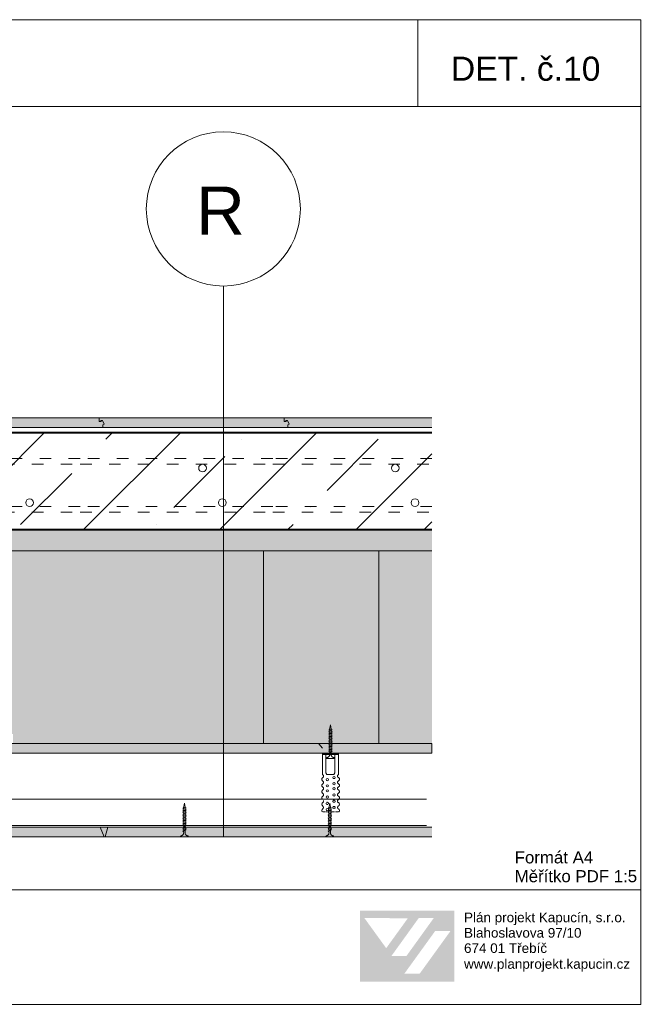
# Model space of a CAD drawing. Header units: millimetres. Extents: x -64926 to -56983, y 29477 to 31827.
# Tile 12 of 12: x -57630 to -56983, y 29908 to 30930. Entities that reach past the tile are written whole.
import ezdxf

# ---------------------------------------------------------------- set-up
doc = ezdxf.new("R2010")
doc.units = ezdxf.units.MM
doc.header["$MEASUREMENT"] = 0
for name, pattern in [('DASHED', [19.05, 12.7, -6.35]), ('ČÁRKOVANÁ1', [30, 12, -18]), ('ČÁRKOVANÁX2', [1.5, 1, -0.5])]:
    doc.linetypes.add(name, pattern=pattern)
doc.styles.add('GENEROVANÝ_STYL_1', font='txt')
doc.linetypes.add('LEPENÍ', pattern='A,0,[2,Detail č.10 Stropní KCE NAD 2.NP1.Shx,S=0.060476,R=0,X=0,Y=0],-7.62,0', length=7.62)
pattern_1 = [(37.5, (0, 0), (-0.1574834, 4.81705942), [0, -3.8, 0, -4.25, 0, -4.0625]), (7.5, (0, 0), (4.42444176, 7.05536516), [0, -2.05, 0, -3.425, 0, -1.3125]), (327.5, (-3.075, 0), (7.78535465, 0.01414763), [0, -1.25, 0, -4.5, 0, -5.875]), (317.5, (-3.075, 0), (7.5153165, 2.1941889), [0, -0.625, 0, -2.95, 0, -3.375])]

msp = doc.modelspace()

# ---------------------------------------------------------------- hatches: boundary and pattern name
at = {"linetype": 'Continuous', "lineweight": 20, "true_color": 0xff6600}
for points in [[(-57717, 30516.5), (-57717, 30506.5), (-57543.7, 30506.5), (-57543.7, 30509), (-57542.4, 30509.9), (-57544.1, 30513.5), (-57545.6, 30513.5), (-57545.6, 30512.7), (-57545.9, 30512.5), (-57547.6, 30512.5), (-57547.6, 30516.5)], [(-57547.6, 30512.5), (-57545.9, 30512.5), (-57545.8, 30513.6), (-57544.2, 30513.6), (-57542.4, 30509.9), (-57543.7, 30509), (-57543.7, 30506.5), (-57351.7, 30506.5), (-57351.7, 30509), (-57350.4, 30509.9), (-57352.1, 30513.5), (-57353.6, 30513.5), (-57353.6, 30512.7), (-57355.6, 30512.5), (-57355.6, 30516.5), (-57547.6, 30516.5)], [(-57321.8, 30516.5), (-57355.6, 30516.5), (-57355.6, 30512.5), (-57353.9, 30512.5), (-57353.8, 30512.6), (-57353.8, 30513.6), (-57352.2, 30513.6), (-57350.4, 30509.9), (-57351.7, 30509), (-57351.7, 30506.5), (-57321.8, 30506.5)], [(-57202.1, 30516.5), (-57321.8, 30516.5), (-57321.8, 30506.5), (-57202.1, 30506.5)], [(-57202.1, 30378.3), (-57202.1, 30400.3), (-58201.9, 30400.3), (-58201.9, 30378.3)]]:
    msp.add_hatch(color=30, dxfattribs=at).paths.add_polyline_path(points)
h = msp.add_hatch(dxfattribs=at)
h.set_pattern_fill('beton_prostý_3_0001', color=30, style=0, pattern_type=2)
h.set_pattern_definition([(45, (0, 0), (-70.71068, 70.71068), []), (45, (-35.36, 35.36), (-70.71068, 70.71068), [75, -25, 0, -25])])
h.paths.add_polyline_path([(-57202.1, 30400.3), (-57202.1, 30500.5), (-58201.9, 30500.5), (-58201.9, 30400.3)])
h = msp.add_hatch(dxfattribs=at)
h.set_pattern_fill('AR_SAND_0001', color=30, style=0, pattern_type=2)
h.set_pattern_definition(pattern_1)
h.paths.add_polyline_path([(-57694.2, 30378.3), (-57694.2, 30203.1), (-57692.2, 30195.6), (-57686.6, 30190.1), (-57679.1, 30188.1), (-57637.1, 30188.1), (-57637.1, 30178.3), (-57418.7, 30178.3), (-57418.7, 30378.3)])
h = msp.add_hatch(dxfattribs=at)
h.set_pattern_fill('AR_SAND_0001', color=30, style=0, pattern_type=2)
h.set_pattern_definition(pattern_1)
h.paths.add_polyline_path([(-57377.1, 30178.3), (-57377.1, 30378.3), (-57418.7, 30378.3), (-57418.7, 30178.3)])
at = {"linetype": 'Continuous', "lineweight": 13, "true_color": 0x6a6a6a}
msp.add_hatch(color=251, dxfattribs=at).paths.add_polyline_path([(-57377.1, 30178.3), (-57257.1, 30178.3), (-57257.1, 30378.3), (-57377.1, 30378.3)])
at = {"linetype": 'Continuous', "lineweight": 20, "true_color": 0xff6600}
h = msp.add_hatch(dxfattribs=at)
h.set_pattern_fill('AR_SAND_0001', color=30, style=0, pattern_type=2)
h.set_pattern_definition(pattern_1)
h.paths.add_polyline_path([(-57202.1, 30178.3), (-57257.1, 30178.3), (-57257.1, 30378.3), (-57202.1, 30378.3)])
at = {"linetype": 'Continuous', "lineweight": 13}
msp.add_hatch(color=254, dxfattribs=at).paths.add_polyline_path([(-57202.1, 30168.3), (-57202.1, 30178.3), (-58202, 30178.3), (-58202, 30168.3)])
at = {"linetype": 'Continuous', "lineweight": 20, "true_color": 0xff6600}
h = msp.add_hatch(dxfattribs=at)
h.set_pattern_fill('AR_CONC_0001', color=30, style=0, pattern_type=2)
h.set_pattern_definition([(12.083506, (-266283.304, -22767.787), (-13.1822442, 12.2567711), [1.875, -20.625]), (317.083506, (-266283.304, -22767.787), (8.8192355, 16.9668551), [1.5, -16.5]), (62.534906, (-266282.205, -22768.809), (22.0014832, 4.7100669), [1.5935047, -17.5285528]), (8.267706, (-266280.23, -22763.843), (-18.506017, 19.6602984), [2.8125, -30.9375]), (58.719106, (-266278.69, -22765.48), (33.39924, 4.8531712), [2.3902572, -26.292825]), (313.267706, (-266280.23, -22763.843), (33.399236, 4.8531973), [2.25, -24.75]), (343.083506, (-266279.027, -22766.365), (-5.5872501, 17.1108923), [1.875, -20.625]), (288.083506, (-266279.027, -22766.365), (15.9391717, 10.5638957), [1.5, -16.5]), (33.534906, (-266278.561, -22767.791), (-21.5264165, 6.5470134), [1.5935047, -17.5285528]), (359.5835056, (-266283.3035, -22767.787), (5.35400944, 6.37874952), [0, -16.3, 0, -16.75, 0, -16.5625]), (329.5835056, (-266283.3035, -22767.787), (11.24770795, 3.7373692), [0, -9.55, 0, -15.925, 0, -6.3125]), (289.5835056, (-266287.702, -22764.361), (-10.18190306, 8.64585435), [0, -6.25, 0, -19.5, 0, -25.875]), (279.5835056, (-266289.674, -22762.825), (-13.039888, 6.98503884), [0, -8.125, 0, -12.95, 0, -18.375])])
h.paths.add_polyline_path([(-57202.1, 30081.4), (-57202.1, 30091.4), (-58202, 30091.4), (-58202, 30081.4)])
at = {"linetype": 'Continuous', "lineweight": 13}
h = msp.add_hatch(color=1, dxfattribs=at)
h.paths.add_polyline_path([(-57276.7, 29931.1), (-57178.9, 29931.1), (-57178.9, 30004.9), (-57276.7, 30004.9)])
h.paths.add_polyline_path([(-57272.2, 29997.1), (-57227.1, 29997), (-57249.6, 29965.9)], flags=0)
h.paths.add_polyline_path([(-57244.1, 29957.9), (-57215.8, 29997.2), (-57200.2, 29997.2), (-57228.5, 29957.9)], flags=0)
h.paths.add_polyline_path([(-57214.8, 29939.5), (-57230.7, 29939.5), (-57198.7, 29983.8), (-57182.8, 29983.8)], flags=0)

# ---------------------------------------------------------------- linework, layer by layer
at = {"color": 154, "linetype": 'Continuous', "lineweight": 13}
for p, q in [((-57216.9, 30839.5), (-57216.9, 30929.6)), ((-58452.4, 30839.5), (-56985.2, 30839.5)), ((-57418.7, 30653.2), (-57418.7, 30081.8)), ((-57583.3, 30501.5), (-57583.3, 30501.5)), ((-57533.3, 30501.5), (-57533.3, 30501.5)), ((-57319.5, 30177.9), (-57315.9, 30173.5)), ((-57299.1, 30167.9), (-57315.7, 30167.9)), ((-57315.7, 30166.9), (-57299.1, 30166.9)), ((-57312.4, 30166.9), (-57312.4, 30148)), ((-57302.8, 30166.9), (-57302.8, 30148)), ((-57299.1, 30156.1), (-57299.1, 30167.7)), ((-57315.7, 30157.1), (-57315.7, 30156.1)), ((-57315.5, 30143), (-57316.6, 30141.9)), ((-57316.6, 30141.9), (-57316.6, 30140.6)), ((-57316.6, 30140.6), (-57315.7, 30139.7)), ((-57315.7, 30146.2), (-57314.6, 30145.1)), ((-57315.7, 30139.7), (-57314.6, 30138.6)), ((-57314.6, 30143.8), (-57315.5, 30143)), ((-57314.6, 30145.1), (-57314.6, 30143.8)), ((-57314.6, 30138.6), (-57314.6, 30137.4)), ((-57312.4, 30148), (-57311.3, 30146.1)), ((-57304, 30146.1), (-57311.3, 30146.1)), ((-57311.3, 30146.1), (-57304, 30146.1)), ((-57302.8, 30148), (-57304, 30146.1)), ((-57299.1, 30146.2), (-57300.2, 30145.1)), ((-57300.2, 30145.1), (-57300.2, 30143.8)), ((-57300.2, 30145.1), (-57300.2, 30143.8)), ((-57300.2, 30143.8), (-57299.3, 30143)), ((-57300.2, 30143.8), (-57299.3, 30143)), ((-57299.1, 30139.7), (-57300.2, 30138.6)), ((-57300.2, 30138.6), (-57300.2, 30137.4)), ((-57299.3, 30143), (-57298.2, 30141.9)), ((-57298.2, 30140.6), (-57299.1, 30139.7)), ((-57298.2, 30141.9), (-57298.2, 30140.6)), ((-57315.5, 30136.5), (-57316.6, 30135.4)), ((-57316.6, 30135.4), (-57316.6, 30134.2)), ((-57316.6, 30134.2), (-57315.7, 30133.3)), ((-57315.5, 30130.1), (-57316.6, 30129)), ((-57316.6, 30129), (-57316.6, 30127.7)), ((-57315.7, 30133.3), (-57314.6, 30132.2)), ((-57314.6, 30137.4), (-57315.5, 30136.5)), ((-57314.6, 30130.9), (-57315.5, 30130.1)), ((-57314.6, 30132.2), (-57314.6, 30130.9)), ((-57300.2, 30137.4), (-57299.3, 30136.5)), ((-57299.1, 30133.3), (-57300.2, 30132.2)), ((-57300.2, 30132.2), (-57300.2, 30130.9)), ((-57300.2, 30130.9), (-57299.3, 30130.1)), ((-57299.3, 30136.5), (-57298.2, 30135.4)), ((-57299.3, 30130.1), (-57298.2, 30129)), ((-57298.2, 30134.2), (-57299.1, 30133.3)), ((-57298.2, 30135.4), (-57298.2, 30134.2)), ((-57298.2, 30129), (-57298.2, 30127.7)), ((-57316.6, 30127.7), (-57315.7, 30126.9)), ((-57315.5, 30123.6), (-57316.6, 30122.5)), ((-57316.6, 30122.5), (-57316.6, 30121.3)), ((-57316.6, 30121.3), (-57315.7, 30120.4)), ((-57315.7, 30126.9), (-57314.6, 30125.7)), ((-57314.6, 30124.5), (-57315.5, 30123.6)), ((-57314.6, 30125.7), (-57314.6, 30124.5)), ((-57298.2, 30121.3), (-57300.3, 30119.2)), ((-57299.1, 30126.9), (-57300.2, 30125.7)), ((-57300.2, 30125.7), (-57300.2, 30124.5)), ((-57300.2, 30124.5), (-57299.3, 30123.6)), ((-57299.3, 30123.6), (-57298.2, 30122.5)), ((-57298.2, 30127.7), (-57299.1, 30126.9)), ((-57298.2, 30122.5), (-57298.2, 30121.3)), ((-57546.5, 30091.4), (-57538.6, 30091.4)), ((-57538.6, 30081.4), (-57546.5, 30081.4)), ((-58452.4, 30026.5), (-56985.2, 30026.5))]:
    msp.add_line(p, q, dxfattribs=at)
at = {"color": 48, "linetype": 'Continuous', "lineweight": 20, "true_color": 0x5a400a}
for p, q in [((-58202, 30506.5), (-57202.1, 30506.5)), ((-58202, 30501.5), (-57202.1, 30501.5)), ((-58202, 30501.5), (-57202.1, 30501.5)), ((-58202, 30501.5), (-57202.1, 30501.5)), ((-58201.9, 30501.5), (-57202.1, 30501.5)), ((-58201.9, 30501.5), (-57202.1, 30501.5)), ((-58201.9, 30500.5), (-57202.1, 30500.5)), ((-58201.9, 30400.7), (-57202.1, 30400.7)), ((-58201.9, 30400.3), (-57202.1, 30400.3)), ((-58201.9, 30400.3), (-57202.1, 30400.3)), ((-58201.9, 30400.3), (-57202.1, 30400.3)), ((-58201.9, 30400.3), (-57202.1, 30400.3)), ((-58201.9, 30399.7), (-57202.1, 30399.7)), ((-58201.9, 30378.3), (-57202.1, 30378.3)), ((-57202.1, 30091.4), (-58202, 30091.4)), ((-57202.1, 30081.4), (-58202, 30081.4))]:
    msp.add_line(p, q, dxfattribs=at)
at = {"color": 154, "linetype": 'LEPENÍ', "lineweight": 13}
for p, q in [((-57565.4, 30501.5), (-57579.1, 30501.5)), ((-57551.3, 30501.5), (-57537.5, 30501.5))]:
    msp.add_line(p, q, dxfattribs=at)
at = {"color": 7, "linetype": 'DASHED', "lineweight": 20}
for p, q in [((-57309.3, 30192.4), (-57306.8, 30193.5)), ((-57309.3, 30192.4), (-57308.2, 30191.7)), ((-57309.3, 30190.9), (-57305.8, 30192.4)), ((-57309.3, 30189.4), (-57305.8, 30190.9)), ((-57309.3, 30190.9), (-57308.2, 30190.2)), ((-57307.5, 30197.7), (-57308.4, 30192.8)), ((-57308.4, 30192.8), (-57308.4, 30192.8)), ((-57308.4, 30192.8), (-57308.4, 30192.8)), ((-57308.4, 30192.8), (-57308.4, 30192.8)), ((-57308.4, 30192.8), (-57308.4, 30192.8)), ((-57308.4, 30192.8), (-57308.4, 30192.8)), ((-57308.4, 30192.8), (-57308.4, 30192.8)), ((-57308.4, 30192.8), (-57308.4, 30192.8)), ((-57308.4, 30192.8), (-57308.4, 30192.8)), ((-57308.4, 30192.8), (-57308.4, 30192.8)), ((-57308.4, 30192.8), (-57308.4, 30192.8)), ((-57308.4, 30192.8), (-57308.4, 30192.8)), ((-57308.4, 30192.8), (-57308.4, 30192.8)), ((-57308.4, 30192.8), (-57308.4, 30192.8)), ((-57308.4, 30192.8), (-57308.4, 30192.8)), ((-57308.4, 30192.8), (-57308.4, 30192.8)), ((-57308.4, 30192.8), (-57308.4, 30192.8)), ((-57308.4, 30192.8), (-57308.4, 30192.8)), ((-57308.4, 30192.8), (-57308.4, 30192.8)), ((-57308.4, 30192.8), (-57308.4, 30192.8)), ((-57308.4, 30192.8), (-57308.4, 30192.8)), ((-57308.4, 30192.8), (-57308.4, 30192.8)), ((-57308.4, 30192.8), (-57308.4, 30192.8)), ((-57308.4, 30192.8), (-57308.4, 30192.8)), ((-57308.4, 30192.8), (-57308.4, 30192.8)), ((-57308.4, 30192.8), (-57308.4, 30192.8)), ((-57308.4, 30192.8), (-57308.4, 30192.8)), ((-57308.4, 30192.8), (-57308.4, 30192.8)), ((-57308.4, 30192.8), (-57308.4, 30192.8)), ((-57308.4, 30192.8), (-57308.4, 30192.8)), ((-57308.4, 30192.8), (-57308.4, 30192.8)), ((-57308.4, 30192.8), (-57308.4, 30192.8)), ((-57308.4, 30192.8), (-57308.4, 30192.8)), ((-57308.4, 30192.8), (-57308.4, 30192.8)), ((-57308.4, 30192.8), (-57308.4, 30192.8)), ((-57308.4, 30192.8), (-57308.4, 30192.8)), ((-57307.5, 30197.7), (-57306.8, 30193.5)), ((-57306.8, 30193.1), (-57305.8, 30192.4)), ((-57306.8, 30191.6), (-57305.8, 30190.9)), ((-57306.8, 30190.1), (-57305.8, 30189.4)), ((-57309.3, 30187.9), (-57305.8, 30189.4)), ((-57309.3, 30189.4), (-57308.2, 30188.7)), ((-57309.3, 30187.9), (-57308.2, 30187.2)), ((-57309.3, 30186.4), (-57305.8, 30187.9)), ((-57309.3, 30184.9), (-57305.8, 30186.4)), ((-57309.3, 30186.4), (-57308.2, 30185.7)), ((-57309.3, 30183.4), (-57305.8, 30184.9)), ((-57309.3, 30184.9), (-57308.2, 30184.2)), ((-57309.3, 30181.9), (-57305.8, 30183.4)), ((-57309.3, 30183.4), (-57308.2, 30182.7)), ((-57309.3, 30183.4), (-57308.2, 30182.7)), ((-57309.3, 30181.9), (-57308.2, 30181.2)), ((-57309.3, 30180.4), (-57305.8, 30181.9)), ((-57309.3, 30178.9), (-57305.8, 30180.4)), ((-57309.3, 30180.4), (-57308.2, 30179.7)), ((-57306.8, 30188.6), (-57305.8, 30187.9)), ((-57306.8, 30187.1), (-57305.8, 30186.4)), ((-57306.8, 30185.6), (-57305.8, 30184.9)), ((-57306.8, 30184.1), (-57305.8, 30183.4)), ((-57306.8, 30182.6), (-57305.8, 30181.9)), ((-57306.8, 30181.1), (-57305.8, 30180.4)), ((-57306.8, 30179.6), (-57305.8, 30178.9)), ((-57309.3, 30178.9), (-57308.2, 30178.2)), ((-57309.3, 30177.4), (-57305.8, 30178.9)), ((-57309.3, 30175.9), (-57305.8, 30177.4)), ((-57309.3, 30177.4), (-57308.2, 30176.7)), ((-57309.3, 30174.4), (-57305.8, 30175.9)), ((-57309.3, 30175.9), (-57308.2, 30175.2)), ((-57309.3, 30172.9), (-57305.8, 30174.4)), ((-57309.3, 30174.4), (-57308.2, 30173.7)), ((-57309.3, 30172.9), (-57308.2, 30172.2)), ((-57309.3, 30171.4), (-57305.8, 30172.9)), ((-57309.3, 30171.4), (-57308.2, 30170.7)), ((-57309.3, 30169.9), (-57305.8, 30171.4)), ((-57309.3, 30169.9), (-57308.2, 30169.2)), ((-57309.3, 30168.4), (-57305.8, 30169.9)), ((-57306.8, 30178.1), (-57305.8, 30177.4)), ((-57306.8, 30176.6), (-57305.8, 30175.9)), ((-57306.8, 30175.1), (-57305.8, 30174.4)), ((-57306.8, 30173.6), (-57305.8, 30172.9)), ((-57306.8, 30172.1), (-57305.8, 30171.4)), ((-57306.8, 30170.6), (-57305.8, 30169.9)), ((-57306.8, 30169.5), (-57306.8, 30169.5)), ((-57306.8, 30169.5), (-57306.8, 30169.5)), ((-57306.8, 30169.5), (-57306.8, 30169.5)), ((-57306.8, 30169.5), (-57306.8, 30169.5)), ((-57306.8, 30169.5), (-57306.8, 30169.5)), ((-57306.8, 30169.5), (-57306.8, 30169.5)), ((-57306.8, 30169.5), (-57306.8, 30169.5)), ((-57306.8, 30169.5), (-57306.8, 30169.5)), ((-57306.8, 30169.5), (-57306.8, 30169.5)), ((-57306.8, 30169.5), (-57306.8, 30169.5)), ((-57306.8, 30169.5), (-57306.8, 30169.5)), ((-57306.8, 30169.5), (-57306.8, 30169.5)), ((-57306.8, 30169.5), (-57306.8, 30169.5)), ((-57306.8, 30169.5), (-57306.8, 30169.5)), ((-57306.8, 30169.5), (-57306.8, 30169.5)), ((-57306.8, 30169.5), (-57306.8, 30169.5)), ((-57306.8, 30169.5), (-57306.8, 30169.5)), ((-57306.8, 30169.5), (-57306.8, 30169.5)), ((-57306.8, 30169.5), (-57306.8, 30169.5)), ((-57306.8, 30169.5), (-57306.8, 30169.5)), ((-57306.8, 30169.5), (-57306.8, 30169.5)), ((-57306.8, 30169.5), (-57306.8, 30169.5)), ((-57306.8, 30169.5), (-57306.8, 30169.5)), ((-57306.8, 30169.5), (-57306.8, 30169.5)), ((-57306.8, 30169.5), (-57306.8, 30169.5)), ((-57306.8, 30169.5), (-57306.8, 30169.5)), ((-57306.8, 30169.5), (-57306.8, 30169.5)), ((-57306.8, 30169.5), (-57306.8, 30169.5)), ((-57306.8, 30169.5), (-57306.8, 30169.5)), ((-57306.8, 30169.5), (-57306.8, 30169.5)), ((-57306.8, 30169.5), (-57306.8, 30169.5)), ((-57306.8, 30169.5), (-57306.8, 30169.5)), ((-57306.7, 30166.1), (-57306.8, 30169.5)), ((-57311.5, 30162.7), (-57311.5, 30163.2)), ((-57311.5, 30162.7), (-57303.5, 30162.7)), ((-57309.3, 30168.4), (-57308.2, 30167.7)), ((-57308.2, 30167.7), (-57308.3, 30166.1)), ((-57308.2, 30167.7), (-57308.2, 30167.7)), ((-57308.2, 30167.7), (-57308.2, 30167.7)), ((-57308.2, 30167.7), (-57308.2, 30167.7)), ((-57308.2, 30167.7), (-57308.2, 30167.7)), ((-57308.2, 30167.7), (-57308.2, 30167.7)), ((-57308.2, 30167.7), (-57308.2, 30167.7)), ((-57308.2, 30167.7), (-57308.2, 30167.7)), ((-57308.2, 30167.7), (-57308.2, 30167.7)), ((-57308.2, 30167.7), (-57308.2, 30167.7)), ((-57308.2, 30167.7), (-57308.2, 30167.7)), ((-57308.2, 30167.7), (-57308.2, 30167.7)), ((-57308.2, 30167.7), (-57308.2, 30167.7)), ((-57308.2, 30167.7), (-57308.2, 30167.7)), ((-57308.2, 30167.7), (-57308.2, 30167.7)), ((-57308.2, 30167.7), (-57308.2, 30167.7)), ((-57308.2, 30167.7), (-57308.2, 30167.7)), ((-57308.2, 30167.7), (-57308.2, 30167.7)), ((-57308.2, 30167.7), (-57308.2, 30167.7)), ((-57308.2, 30167.7), (-57308.2, 30167.7)), ((-57308.2, 30167.7), (-57308.2, 30167.7)), ((-57308.2, 30167.7), (-57308.2, 30167.7)), ((-57308.2, 30167.7), (-57308.2, 30167.7)), ((-57308.2, 30167.7), (-57308.2, 30167.7)), ((-57308.2, 30167.7), (-57308.2, 30167.7)), ((-57308.2, 30167.7), (-57308.2, 30167.7)), ((-57308.2, 30167.7), (-57308.2, 30167.7)), ((-57308.2, 30167.7), (-57308.2, 30167.7)), ((-57308.2, 30167.7), (-57308.2, 30167.7)), ((-57308.2, 30167.7), (-57308.2, 30167.7)), ((-57308.2, 30167.7), (-57308.2, 30167.7)), ((-57303.5, 30162.7), (-57303.5, 30163.2)), ((-57460.9, 30111.1), (-57458.4, 30112.2)), ((-57460.9, 30111.1), (-57459.8, 30110.4)), ((-57460.9, 30109.6), (-57457.4, 30111.1)), ((-57460.9, 30108.1), (-57457.4, 30109.6)), ((-57460.9, 30109.6), (-57459.8, 30108.9)), ((-57460.9, 30106.6), (-57457.4, 30108.1)), ((-57460.9, 30108.1), (-57459.8, 30107.4)), ((-57459.1, 30116.4), (-57460, 30111.5)), ((-57460, 30111.5), (-57460, 30111.5)), ((-57460, 30111.5), (-57460, 30111.5)), ((-57460, 30111.5), (-57460, 30111.5)), ((-57460, 30111.5), (-57460, 30111.5)), ((-57460, 30111.5), (-57460, 30111.5)), ((-57460, 30111.5), (-57460, 30111.5)), ((-57460, 30111.5), (-57460, 30111.5)), ((-57460, 30111.5), (-57460, 30111.5)), ((-57460, 30111.5), (-57460, 30111.5)), ((-57460, 30111.5), (-57460, 30111.5)), ((-57460, 30111.5), (-57460, 30111.5)), ((-57460, 30111.5), (-57460, 30111.5)), ((-57460, 30111.5), (-57460, 30111.5)), ((-57460, 30111.5), (-57460, 30111.5)), ((-57460, 30111.5), (-57460, 30111.5)), ((-57460, 30111.5), (-57460, 30111.5)), ((-57460, 30111.5), (-57460, 30111.5)), ((-57460, 30111.5), (-57460, 30111.5)), ((-57460, 30111.5), (-57460, 30111.5)), ((-57460, 30111.5), (-57460, 30111.5)), ((-57460, 30111.5), (-57460, 30111.5)), ((-57460, 30111.5), (-57460, 30111.5)), ((-57460, 30111.5), (-57460, 30111.5)), ((-57460, 30111.5), (-57460, 30111.5)), ((-57460, 30111.5), (-57460, 30111.5)), ((-57460, 30111.5), (-57460, 30111.5)), ((-57460, 30111.5), (-57460, 30111.5)), ((-57460, 30111.5), (-57460, 30111.5)), ((-57460, 30111.5), (-57460, 30111.5)), ((-57460, 30111.5), (-57460, 30111.5)), ((-57460, 30111.5), (-57460, 30111.5)), ((-57460, 30111.5), (-57460, 30111.5)), ((-57460, 30111.5), (-57460, 30111.5)), ((-57460, 30111.5), (-57460, 30111.5)), ((-57460, 30111.5), (-57460, 30111.5)), ((-57459.1, 30116.4), (-57458.4, 30112.2)), ((-57458.4, 30111.8), (-57457.4, 30111.1)), ((-57458.4, 30110.3), (-57457.4, 30109.6)), ((-57458.4, 30108.8), (-57457.4, 30108.1)), ((-57310, 30111.1), (-57307.5, 30112.2)), ((-57310, 30111.1), (-57307.5, 30112.2)), ((-57310, 30111.1), (-57308.9, 30110.4)), ((-57310, 30109.6), (-57306.5, 30111.1)), ((-57310, 30111.1), (-57308.9, 30110.4)), ((-57310, 30109.6), (-57306.5, 30111.1)), ((-57310, 30108.1), (-57306.5, 30109.6)), ((-57310, 30109.6), (-57308.9, 30108.9)), ((-57310, 30108.1), (-57306.5, 30109.6)), ((-57310, 30109.6), (-57308.9, 30108.9)), ((-57310, 30106.6), (-57306.5, 30108.1)), ((-57310, 30108.1), (-57308.9, 30107.4)), ((-57310, 30106.6), (-57306.5, 30108.1)), ((-57310, 30108.1), (-57308.9, 30107.4)), ((-57308.2, 30116.4), (-57309.1, 30111.5)), ((-57308.2, 30116.4), (-57309.1, 30111.5)), ((-57309.1, 30111.5), (-57309.1, 30111.5)), ((-57309.1, 30111.5), (-57309.1, 30111.5)), ((-57309.1, 30111.5), (-57309.1, 30111.5)), ((-57309.1, 30111.5), (-57309.1, 30111.5)), ((-57309.1, 30111.5), (-57309.1, 30111.5)), ((-57309.1, 30111.5), (-57309.1, 30111.5)), ((-57309.1, 30111.5), (-57309.1, 30111.5)), ((-57309.1, 30111.5), (-57309.1, 30111.5)), ((-57309.1, 30111.5), (-57309.1, 30111.5)), ((-57309.1, 30111.5), (-57309.1, 30111.5)), ((-57309.1, 30111.5), (-57309.1, 30111.5)), ((-57309.1, 30111.5), (-57309.1, 30111.5)), ((-57309.1, 30111.5), (-57309.1, 30111.5)), ((-57309.1, 30111.5), (-57309.1, 30111.5)), ((-57309.1, 30111.5), (-57309.1, 30111.5)), ((-57309.1, 30111.5), (-57309.1, 30111.5)), ((-57309.1, 30111.5), (-57309.1, 30111.5)), ((-57309.1, 30111.5), (-57309.1, 30111.5)), ((-57309.1, 30111.5), (-57309.1, 30111.5)), ((-57309.1, 30111.5), (-57309.1, 30111.5)), ((-57309.1, 30111.5), (-57309.1, 30111.5)), ((-57309.1, 30111.5), (-57309.1, 30111.5)), ((-57309.1, 30111.5), (-57309.1, 30111.5)), ((-57309.1, 30111.5), (-57309.1, 30111.5)), ((-57309.1, 30111.5), (-57309.1, 30111.5)), ((-57309.1, 30111.5), (-57309.1, 30111.5)), ((-57309.1, 30111.5), (-57309.1, 30111.5)), ((-57309.1, 30111.5), (-57309.1, 30111.5)), ((-57309.1, 30111.5), (-57309.1, 30111.5)), ((-57309.1, 30111.5), (-57309.1, 30111.5)), ((-57309.1, 30111.5), (-57309.1, 30111.5)), ((-57309.1, 30111.5), (-57309.1, 30111.5)), ((-57309.1, 30111.5), (-57309.1, 30111.5)), ((-57309.1, 30111.5), (-57309.1, 30111.5)), ((-57309.1, 30111.5), (-57309.1, 30111.5)), ((-57309.1, 30111.5), (-57309.1, 30111.5)), ((-57309.1, 30111.5), (-57309.1, 30111.5)), ((-57309.1, 30111.5), (-57309.1, 30111.5)), ((-57309.1, 30111.5), (-57309.1, 30111.5)), ((-57309.1, 30111.5), (-57309.1, 30111.5)), ((-57309.1, 30111.5), (-57309.1, 30111.5)), ((-57309.1, 30111.5), (-57309.1, 30111.5)), ((-57309.1, 30111.5), (-57309.1, 30111.5)), ((-57309.1, 30111.5), (-57309.1, 30111.5)), ((-57309.1, 30111.5), (-57309.1, 30111.5)), ((-57309.1, 30111.5), (-57309.1, 30111.5)), ((-57309.1, 30111.5), (-57309.1, 30111.5)), ((-57309.1, 30111.5), (-57309.1, 30111.5)), ((-57309.1, 30111.5), (-57309.1, 30111.5)), ((-57309.1, 30111.5), (-57309.1, 30111.5)), ((-57309.1, 30111.5), (-57309.1, 30111.5)), ((-57309.1, 30111.5), (-57309.1, 30111.5)), ((-57309.1, 30111.5), (-57309.1, 30111.5)), ((-57309.1, 30111.5), (-57309.1, 30111.5)), ((-57309.1, 30111.5), (-57309.1, 30111.5)), ((-57309.1, 30111.5), (-57309.1, 30111.5)), ((-57309.1, 30111.5), (-57309.1, 30111.5)), ((-57309.1, 30111.5), (-57309.1, 30111.5)), ((-57309.1, 30111.5), (-57309.1, 30111.5)), ((-57309.1, 30111.5), (-57309.1, 30111.5)), ((-57309.1, 30111.5), (-57309.1, 30111.5)), ((-57309.1, 30111.5), (-57309.1, 30111.5)), ((-57309.1, 30111.5), (-57309.1, 30111.5)), ((-57309.1, 30111.5), (-57309.1, 30111.5)), ((-57309.1, 30111.5), (-57309.1, 30111.5)), ((-57309.1, 30111.5), (-57309.1, 30111.5)), ((-57309.1, 30111.5), (-57309.1, 30111.5)), ((-57309.1, 30111.5), (-57309.1, 30111.5)), ((-57309.1, 30111.5), (-57309.1, 30111.5)), ((-57309.1, 30111.5), (-57309.1, 30111.5)), ((-57308.2, 30116.4), (-57307.5, 30112.2)), ((-57308.2, 30116.4), (-57307.5, 30112.2)), ((-57307.5, 30111.8), (-57306.5, 30111.1)), ((-57307.5, 30111.8), (-57306.5, 30111.1)), ((-57307.5, 30110.3), (-57306.5, 30109.6)), ((-57307.5, 30110.3), (-57306.5, 30109.6)), ((-57307.5, 30108.8), (-57306.5, 30108.1)), ((-57307.5, 30108.8), (-57306.5, 30108.1)), ((-57460.9, 30106.6), (-57459.8, 30105.9)), ((-57460.9, 30105.1), (-57457.4, 30106.6)), ((-57460.9, 30103.6), (-57457.4, 30105.1)), ((-57460.9, 30105.1), (-57459.8, 30104.4)), ((-57460.9, 30102.1), (-57457.4, 30103.6)), ((-57460.9, 30103.6), (-57459.8, 30102.9)), ((-57460.9, 30100.6), (-57457.4, 30102.1)), ((-57460.9, 30102.1), (-57459.8, 30101.4)), ((-57460.9, 30102.1), (-57459.8, 30101.4)), ((-57460.9, 30100.6), (-57459.8, 30099.9)), ((-57460.9, 30099.1), (-57457.4, 30100.6)), ((-57460.9, 30097.6), (-57457.4, 30099.1)), ((-57460.9, 30099.1), (-57459.8, 30098.4)), ((-57460.9, 30097.6), (-57459.8, 30096.9)), ((-57460.9, 30096.1), (-57457.4, 30097.6)), ((-57458.4, 30107.3), (-57457.4, 30106.6)), ((-57458.4, 30105.8), (-57457.4, 30105.1)), ((-57458.4, 30104.3), (-57457.4, 30103.6)), ((-57458.4, 30102.8), (-57457.4, 30102.1)), ((-57458.4, 30101.3), (-57457.4, 30100.6)), ((-57458.4, 30099.8), (-57457.4, 30099.1)), ((-57458.4, 30098.3), (-57457.4, 30097.6)), ((-57310, 30106.6), (-57308.9, 30105.9)), ((-57310, 30105.1), (-57306.5, 30106.6)), ((-57310, 30106.6), (-57308.9, 30105.9)), ((-57310, 30105.1), (-57306.5, 30106.6)), ((-57310, 30103.6), (-57306.5, 30105.1)), ((-57310, 30105.1), (-57308.9, 30104.4)), ((-57310, 30103.6), (-57306.5, 30105.1)), ((-57310, 30105.1), (-57308.9, 30104.4)), ((-57310, 30102.1), (-57306.5, 30103.6)), ((-57310, 30103.6), (-57308.9, 30102.9)), ((-57310, 30103.6), (-57308.9, 30102.9)), ((-57310, 30100.6), (-57306.5, 30102.1)), ((-57310, 30102.1), (-57308.9, 30101.4)), ((-57310, 30102.1), (-57308.9, 30101.4)), ((-57310, 30100.6), (-57308.9, 30099.9)), ((-57310, 30099.1), (-57306.5, 30100.6)), ((-57310, 30097.6), (-57306.5, 30099.1)), ((-57310, 30099.1), (-57308.9, 30098.4)), ((-57310, 30097.6), (-57308.9, 30096.9)), ((-57310, 30096.1), (-57306.5, 30097.6)), ((-57307.5, 30107.3), (-57306.5, 30106.6)), ((-57307.5, 30107.3), (-57306.5, 30106.6)), ((-57307.5, 30105.8), (-57306.5, 30105.1)), ((-57307.5, 30105.8), (-57306.5, 30105.1)), ((-57307.5, 30104.3), (-57306.5, 30103.6)), ((-57307.5, 30104.3), (-57306.5, 30103.6)), ((-57307.5, 30102.8), (-57306.5, 30102.1)), ((-57307.5, 30101.3), (-57306.5, 30100.6)), ((-57307.5, 30099.8), (-57306.5, 30099.1)), ((-57307.5, 30098.3), (-57306.5, 30097.6)), ((-57460.9, 30094.6), (-57457.4, 30096.1)), ((-57460.9, 30096.1), (-57459.8, 30095.4)), ((-57460.9, 30093.1), (-57457.4, 30094.6)), ((-57460.9, 30094.6), (-57459.8, 30093.9)), ((-57460.9, 30091.6), (-57457.4, 30093.1)), ((-57460.9, 30093.1), (-57459.8, 30092.4)), ((-57460.9, 30091.6), (-57459.8, 30090.9)), ((-57460.9, 30090.1), (-57457.4, 30091.6)), ((-57460.9, 30090.1), (-57459.8, 30089.4)), ((-57460.9, 30088.6), (-57457.4, 30090.1)), ((-57460.9, 30088.6), (-57459.8, 30087.9)), ((-57460.9, 30087.1), (-57457.4, 30088.6)), ((-57458.4, 30096.8), (-57457.4, 30096.1)), ((-57458.4, 30095.3), (-57457.4, 30094.6)), ((-57458.4, 30093.8), (-57457.4, 30093.1)), ((-57458.4, 30092.3), (-57457.4, 30091.6)), ((-57458.4, 30090.8), (-57457.4, 30090.1)), ((-57458.4, 30089.3), (-57457.4, 30088.6)), ((-57458.4, 30088.2), (-57458.4, 30088.2)), ((-57458.4, 30088.2), (-57458.4, 30088.2)), ((-57458.4, 30088.2), (-57458.4, 30088.2)), ((-57458.4, 30088.2), (-57458.4, 30088.2)), ((-57458.4, 30088.2), (-57458.4, 30088.2)), ((-57458.4, 30088.2), (-57458.4, 30088.2)), ((-57458.4, 30088.2), (-57458.4, 30088.2)), ((-57458.4, 30088.2), (-57458.4, 30088.2)), ((-57458.4, 30088.2), (-57458.4, 30088.2)), ((-57458.4, 30088.2), (-57458.4, 30088.2)), ((-57458.4, 30088.2), (-57458.4, 30088.2)), ((-57458.4, 30088.2), (-57458.4, 30088.2)), ((-57458.4, 30088.2), (-57458.4, 30088.2)), ((-57458.4, 30088.2), (-57458.4, 30088.2)), ((-57458.4, 30088.2), (-57458.4, 30088.2)), ((-57458.4, 30088.2), (-57458.4, 30088.2)), ((-57458.4, 30088.2), (-57458.4, 30088.2)), ((-57458.4, 30088.2), (-57458.4, 30088.2)), ((-57458.4, 30088.2), (-57458.4, 30088.2)), ((-57458.4, 30088.2), (-57458.4, 30088.2)), ((-57458.4, 30088.2), (-57458.4, 30088.2)), ((-57458.4, 30088.2), (-57458.4, 30088.2)), ((-57458.4, 30088.2), (-57458.4, 30088.2)), ((-57458.4, 30088.2), (-57458.4, 30088.2)), ((-57458.4, 30088.2), (-57458.4, 30088.2)), ((-57458.4, 30088.2), (-57458.4, 30088.2)), ((-57458.4, 30088.2), (-57458.4, 30088.2)), ((-57458.4, 30088.2), (-57458.4, 30088.2)), ((-57458.4, 30088.2), (-57458.4, 30088.2)), ((-57458.4, 30088.2), (-57458.4, 30088.2)), ((-57458.4, 30088.2), (-57458.4, 30088.2)), ((-57458.4, 30088.2), (-57458.4, 30088.2)), ((-57458.3, 30084.8), (-57458.4, 30088.2)), ((-57310, 30094.6), (-57306.5, 30096.1)), ((-57310, 30096.1), (-57308.9, 30095.4)), ((-57310, 30093.1), (-57306.5, 30094.6)), ((-57310, 30094.6), (-57308.9, 30093.9)), ((-57310, 30091.6), (-57306.5, 30093.1)), ((-57310, 30093.1), (-57308.9, 30092.4)), ((-57310, 30091.6), (-57308.9, 30090.9)), ((-57310, 30090.1), (-57306.5, 30091.6)), ((-57310, 30090.1), (-57308.9, 30089.4)), ((-57310, 30088.6), (-57306.5, 30090.1)), ((-57310, 30088.6), (-57308.9, 30087.9)), ((-57310, 30087.1), (-57306.5, 30088.6)), ((-57307.5, 30096.8), (-57306.5, 30096.1)), ((-57307.5, 30095.3), (-57306.5, 30094.6)), ((-57307.5, 30093.8), (-57306.5, 30093.1)), ((-57307.5, 30092.3), (-57306.5, 30091.6)), ((-57307.5, 30090.8), (-57306.5, 30090.1)), ((-57307.5, 30089.3), (-57306.5, 30088.6)), ((-57307.5, 30088.2), (-57307.5, 30088.2)), ((-57307.5, 30088.2), (-57307.5, 30088.2)), ((-57307.5, 30088.2), (-57307.5, 30088.2)), ((-57307.5, 30088.2), (-57307.5, 30088.2)), ((-57307.5, 30088.2), (-57307.5, 30088.2)), ((-57307.5, 30088.2), (-57307.5, 30088.2)), ((-57307.5, 30088.2), (-57307.5, 30088.2)), ((-57307.5, 30088.2), (-57307.5, 30088.2)), ((-57307.5, 30088.2), (-57307.5, 30088.2)), ((-57307.5, 30088.2), (-57307.5, 30088.2)), ((-57307.5, 30088.2), (-57307.5, 30088.2)), ((-57307.5, 30088.2), (-57307.5, 30088.2)), ((-57307.5, 30088.2), (-57307.5, 30088.2)), ((-57307.5, 30088.2), (-57307.5, 30088.2)), ((-57307.5, 30088.2), (-57307.5, 30088.2)), ((-57307.5, 30088.2), (-57307.5, 30088.2)), ((-57307.5, 30088.2), (-57307.5, 30088.2)), ((-57307.5, 30088.2), (-57307.5, 30088.2)), ((-57307.5, 30088.2), (-57307.5, 30088.2)), ((-57307.5, 30088.2), (-57307.5, 30088.2)), ((-57307.5, 30088.2), (-57307.5, 30088.2)), ((-57307.5, 30088.2), (-57307.5, 30088.2)), ((-57307.5, 30088.2), (-57307.5, 30088.2)), ((-57307.5, 30088.2), (-57307.5, 30088.2)), ((-57307.5, 30088.2), (-57307.5, 30088.2)), ((-57307.5, 30088.2), (-57307.5, 30088.2)), ((-57307.5, 30088.2), (-57307.5, 30088.2)), ((-57307.5, 30088.2), (-57307.5, 30088.2)), ((-57307.5, 30088.2), (-57307.5, 30088.2)), ((-57307.5, 30088.2), (-57307.5, 30088.2)), ((-57307.5, 30088.2), (-57307.5, 30088.2)), ((-57307.5, 30088.2), (-57307.5, 30088.2)), ((-57307.4, 30084.8), (-57307.5, 30088.2)), ((-57463.1, 30081.4), (-57463.1, 30081.9)), ((-57463.1, 30081.4), (-57455.1, 30081.4)), ((-57460.9, 30087.1), (-57459.8, 30086.4)), ((-57459.8, 30086.4), (-57459.9, 30084.8)), ((-57459.8, 30086.4), (-57459.8, 30086.4)), ((-57459.8, 30086.4), (-57459.8, 30086.4)), ((-57459.8, 30086.4), (-57459.8, 30086.4)), ((-57459.8, 30086.4), (-57459.8, 30086.4)), ((-57459.8, 30086.4), (-57459.8, 30086.4)), ((-57459.8, 30086.4), (-57459.8, 30086.4)), ((-57459.8, 30086.4), (-57459.8, 30086.4)), ((-57459.8, 30086.4), (-57459.8, 30086.4)), ((-57459.8, 30086.4), (-57459.8, 30086.4)), ((-57459.8, 30086.4), (-57459.8, 30086.4)), ((-57459.8, 30086.4), (-57459.8, 30086.4)), ((-57459.8, 30086.4), (-57459.8, 30086.4)), ((-57459.8, 30086.4), (-57459.8, 30086.4)), ((-57459.8, 30086.4), (-57459.8, 30086.4)), ((-57459.8, 30086.4), (-57459.8, 30086.4)), ((-57459.8, 30086.4), (-57459.8, 30086.4)), ((-57459.8, 30086.4), (-57459.8, 30086.4)), ((-57459.8, 30086.4), (-57459.8, 30086.4)), ((-57459.8, 30086.4), (-57459.8, 30086.4)), ((-57459.8, 30086.4), (-57459.8, 30086.4)), ((-57459.8, 30086.4), (-57459.8, 30086.4)), ((-57459.8, 30086.4), (-57459.8, 30086.4)), ((-57459.8, 30086.4), (-57459.8, 30086.4)), ((-57459.8, 30086.4), (-57459.8, 30086.4)), ((-57459.8, 30086.4), (-57459.8, 30086.4)), ((-57459.8, 30086.4), (-57459.8, 30086.4)), ((-57459.8, 30086.4), (-57459.8, 30086.4)), ((-57459.8, 30086.4), (-57459.8, 30086.4)), ((-57459.8, 30086.4), (-57459.8, 30086.4)), ((-57459.8, 30086.4), (-57459.8, 30086.4)), ((-57455.1, 30081.4), (-57455.1, 30081.9)), ((-57312.2, 30081.4), (-57312.2, 30081.9)), ((-57312.2, 30081.4), (-57304.2, 30081.4)), ((-57310, 30087.1), (-57308.9, 30086.4)), ((-57308.9, 30086.4), (-57309, 30084.8)), ((-57308.9, 30086.4), (-57308.9, 30086.4)), ((-57308.9, 30086.4), (-57308.9, 30086.4)), ((-57308.9, 30086.4), (-57308.9, 30086.4)), ((-57308.9, 30086.4), (-57308.9, 30086.4)), ((-57308.9, 30086.4), (-57308.9, 30086.4)), ((-57308.9, 30086.4), (-57308.9, 30086.4)), ((-57308.9, 30086.4), (-57308.9, 30086.4)), ((-57308.9, 30086.4), (-57308.9, 30086.4)), ((-57308.9, 30086.4), (-57308.9, 30086.4)), ((-57308.9, 30086.4), (-57308.9, 30086.4)), ((-57308.9, 30086.4), (-57308.9, 30086.4)), ((-57308.9, 30086.4), (-57308.9, 30086.4)), ((-57308.9, 30086.4), (-57308.9, 30086.4)), ((-57308.9, 30086.4), (-57308.9, 30086.4)), ((-57308.9, 30086.4), (-57308.9, 30086.4)), ((-57308.9, 30086.4), (-57308.9, 30086.4)), ((-57308.9, 30086.4), (-57308.9, 30086.4)), ((-57308.9, 30086.4), (-57308.9, 30086.4)), ((-57308.9, 30086.4), (-57308.9, 30086.4)), ((-57308.9, 30086.4), (-57308.9, 30086.4)), ((-57308.9, 30086.4), (-57308.9, 30086.4)), ((-57308.9, 30086.4), (-57308.9, 30086.4)), ((-57308.9, 30086.4), (-57308.9, 30086.4)), ((-57308.9, 30086.4), (-57308.9, 30086.4)), ((-57308.9, 30086.4), (-57308.9, 30086.4)), ((-57308.9, 30086.4), (-57308.9, 30086.4)), ((-57308.9, 30086.4), (-57308.9, 30086.4)), ((-57308.9, 30086.4), (-57308.9, 30086.4)), ((-57308.9, 30086.4), (-57308.9, 30086.4)), ((-57308.9, 30086.4), (-57308.9, 30086.4)), ((-57308.9, 30086.4), (-57308.9, 30086.4)), ((-57308.9, 30086.4), (-57308.9, 30086.4)), ((-57308.9, 30086.4), (-57308.9, 30086.4)), ((-57308.9, 30086.4), (-57308.9, 30086.4)), ((-57308.9, 30086.4), (-57308.9, 30086.4)), ((-57304.2, 30081.4), (-57304.2, 30081.9))]:
    msp.add_line(p, q, dxfattribs=at)
at = {"color": 7, "linetype": 'Continuous', "lineweight": 20}
for p, q in [((-57308.4, 30192.8), (-57308.4, 30192.7)), ((-57308.4, 30192.8), (-57308.4, 30192.7)), ((-57306.8, 30169.5), (-57306.8, 30169.4)), ((-57306.8, 30169.5), (-57306.8, 30169.4)), ((-57308.2, 30167.7), (-57308.2, 30167.7)), ((-57308.2, 30167.7), (-57308.2, 30167.7)), ((-57460, 30111.5), (-57460, 30111.4)), ((-57460, 30111.5), (-57460, 30111.4)), ((-57309.1, 30111.5), (-57309, 30111.5)), ((-57309.1, 30111.5), (-57309, 30111.5)), ((-57309.1, 30111.5), (-57309, 30111.5)), ((-57309.1, 30111.5), (-57309, 30111.5)), ((-57458.4, 30088.2), (-57458.4, 30088.1)), ((-57458.4, 30088.2), (-57458.4, 30088.1)), ((-57307.5, 30088.2), (-57307.4, 30088.2)), ((-57307.5, 30088.2), (-57307.4, 30088.2)), ((-57459.8, 30086.4), (-57459.8, 30086.4)), ((-57459.8, 30086.4), (-57459.8, 30086.4)), ((-57308.9, 30086.4), (-57308.9, 30086.4)), ((-57308.9, 30086.4), (-57308.9, 30086.4))]:
    msp.add_line(p, q, dxfattribs=at)
at = {"color": 154, "linetype": 'ČÁRKOVANÁX2', "lineweight": 13}
for p, q in [((-57314.6, 30117.9), (-57315.5, 30117)), ((-57314.6, 30119.2), (-57314.6, 30117.9)), ((-57300.2, 30119.2), (-57300.2, 30117.9)), ((-57300.2, 30117.9), (-57299.3, 30117)), ((-57315.5, 30117), (-57316.6, 30115.9)), ((-57316.6, 30115.9), (-57316.6, 30114.7)), ((-57316.6, 30114.7), (-57315.7, 30113.8)), ((-57315.5, 30110.6), (-57316.6, 30109.5)), ((-57316.6, 30109.5), (-57316.6, 30108.2)), ((-57316.6, 30108.2), (-57315.7, 30107.4)), ((-57315.7, 30113.8), (-57314.6, 30112.7)), ((-57314.6, 30111.5), (-57315.5, 30110.6)), ((-57314.6, 30112.7), (-57314.6, 30111.5)), ((-57299.1, 30113.8), (-57300.2, 30112.7)), ((-57300.2, 30112.7), (-57300.2, 30111.5)), ((-57300.2, 30111.5), (-57299.3, 30110.6)), ((-57299.3, 30117), (-57298.2, 30115.9)), ((-57299.3, 30110.6), (-57298.2, 30109.5)), ((-57298.2, 30114.7), (-57299.1, 30113.8)), ((-57298.2, 30108.2), (-57299.1, 30107.4)), ((-57298.2, 30115.9), (-57298.2, 30114.7)), ((-57298.2, 30109.5), (-57298.2, 30108.2)), ((-57299.1, 30107.4), (-57315.7, 30107.4))]:
    msp.add_line(p, q, dxfattribs=at)
at = {"color": 30, "linetype": 'Continuous', "lineweight": 20, "true_color": 0xff6600}
for p, q in [((-57542.6, 30081.4), (-57546.5, 30091.4)), ((-57538.6, 30091.4), (-57541.3, 30081.4))]:
    msp.add_line(p, q, dxfattribs=at)
at = {"color": 154, "linetype": 'Continuous', "lineweight": 13}
msp.add_lwpolyline([(-56985.2, 30929.6), (-56985.2, 29907.6), (-58452.4, 29907.6), (-58452.4, 30929.6)], close=True, dxfattribs=at)
at = {"color": 48, "linetype": 'Continuous', "lineweight": 20, "true_color": 0x5a400a}
for points in [[(-57697.3, 30506.5), (-57543.7, 30506.5), (-57543.7, 30509), (-57542.4, 30509.9), (-57544.1, 30513.5), (-57545.6, 30513.5), (-57545.6, 30512.7), (-57545.9, 30512.5), (-57547.6, 30512.5), (-57547.6, 30516.5), (-57717.4, 30516.5)], [(-57202.1, 30516.5), (-57355.6, 30516.5), (-57355.6, 30512.5)], [(-57355.6, 30512.5), (-57353.9, 30512.5), (-57353.8, 30512.6), (-57353.8, 30513.6), (-57352.2, 30513.6), (-57350.4, 30509.9), (-57351.7, 30509), (-57351.7, 30506.5), (-57202.1, 30506.5)]]:
    msp.add_lwpolyline(points, dxfattribs=at)
for points in [[(-57547.6, 30512.5), (-57545.9, 30512.5), (-57545.8, 30512.6), (-57545.8, 30513.6), (-57544.2, 30513.6), (-57542.4, 30509.9), (-57543.7, 30509), (-57543.7, 30506.5), (-57351.7, 30506.5), (-57351.7, 30509), (-57350.4, 30509.9), (-57352.1, 30513.5), (-57353.6, 30513.5), (-57353.6, 30512.7), (-57353.9, 30512.5), (-57355.6, 30512.5), (-57355.6, 30516.5), (-57547.6, 30516.5)], [(-57377.1, 30378.3), (-57257.1, 30378.3), (-57257.1, 30178.3), (-57377.1, 30178.3)]]:
    msp.add_lwpolyline(points, close=True, dxfattribs=at)
at = {"color": 154, "linetype": 'ČÁRKOVANÁ1', "lineweight": 13}
for points in [[(-57567.4, 30474.2), (-57767.5, 30474.2)], [(-57567.4, 30474.2), (-57767.5, 30474.2)], [(-57767.5, 30468.2), (-57567.4, 30468.2)], [(-57767.5, 30468.2), (-57567.4, 30468.2)], [(-57367.3, 30474.2), (-57567.4, 30474.2)], [(-57367.3, 30474.2), (-57567.4, 30474.2)], [(-57567.4, 30468.2), (-57367.3, 30468.2)], [(-57567.4, 30468.2), (-57367.3, 30468.2)], [(-57202.1, 30474.2), (-57367.3, 30474.2)], [(-57202.1, 30474.2), (-57367.3, 30474.2)], [(-57367.3, 30468.2), (-57202.1, 30468.2)], [(-57367.3, 30468.2), (-57202.1, 30468.2)], [(-57567.4, 30424.3), (-57767.5, 30424.3)], [(-57567.4, 30424.3), (-57767.5, 30424.3)], [(-57767.5, 30418.3), (-57567.4, 30418.3)], [(-57767.5, 30418.3), (-57567.4, 30418.3)], [(-57367.3, 30424.3), (-57567.4, 30424.3)], [(-57367.3, 30424.3), (-57567.4, 30424.3)], [(-57567.4, 30418.3), (-57367.3, 30418.3)], [(-57567.4, 30418.3), (-57367.3, 30418.3)], [(-57202.1, 30424.3), (-57367.3, 30424.3)], [(-57202.1, 30424.3), (-57367.3, 30424.3)], [(-57367.3, 30418.3), (-57202.1, 30418.3)], [(-57367.3, 30418.3), (-57202.1, 30418.3)]]:
    msp.add_lwpolyline(points, dxfattribs=at)
at = {"color": 7, "linetype": 'Continuous', "lineweight": 13, "flags": 128}
msp.add_lwpolyline([(-57202.1, 30168.3), (-57202.1, 30178.3), (-58202, 30178.3), (-58202, 30168.3)], close=True, dxfattribs=at)
at = {"color": 154, "linetype": 'Continuous', "lineweight": 13}
for points in [[(-57315.7, 30146.2), (-57315.7, 30167.9), (-57307.3, 30167.9)], [(-57299.1, 30146.2), (-57299.1, 30167.9), (-57307.5, 30167.9)], [(-58193.9, 30120.4), (-57207.6, 30120.4)], [(-58193.9, 30093.3), (-57207.6, 30093.3)]]:
    msp.add_lwpolyline(points, dxfattribs=at)
for centre, radius in [((-57418.7, 30733.2), 80), ((-57440.3, 30464.2), 4), ((-57240.2, 30464.2), 4), ((-57619.9, 30428.3), 4), ((-57419.8, 30428.3), 4), ((-57219.7, 30428.3), 4), ((-57310.7, 30140.8), 1.16), ((-57303.8, 30143), 1.16), ((-57310.7, 30134.4), 1.16), ((-57310.7, 30129.2), 1.16), ((-57303.8, 30136.6), 1.16), ((-57303.8, 30131.4), 1.16), ((-57310.7, 30122.7), 1.16), ((-57303.8, 30125), 1.16), ((-57310.7, 30109.7), 1.16)]:
    msp.add_circle(centre, radius, dxfattribs=at)
at = {"color": 154, "linetype": 'ČÁRKOVANÁX2', "lineweight": 13}
for centre in [(-57303.8, 30118.4), (-57310.7, 30116.2), (-57303.8, 30111.9)]:
    msp.add_circle(centre, 1.16, dxfattribs=at)
at = {"color": 7, "linetype": 'DASHED', "lineweight": 20}
for centre, radius, start, end in [((-57311, 30163.2), 0.5, 96.684, 180), ((-57311.5, 30167), 3.25, 276.684, 344.3132), ((-57303.6, 30167), 3.25, 195.6868, 263.316), ((-57304, 30163.2), 0.5, 0, 83.316), ((-57462.6, 30081.9), 0.5, 96.684, 180), ((-57463.1, 30085.7), 3.25, 276.684, 344.3132), ((-57455.2, 30085.7), 3.25, 195.6868, 263.316), ((-57455.6, 30081.9), 0.5, 0, 83.316), ((-57311.7, 30081.9), 0.5, 96.684, 180), ((-57312.2, 30085.7), 3.25, 276.684, 344.3132), ((-57304.3, 30085.7), 3.25, 195.6868, 263.316), ((-57304.7, 30081.9), 0.5, 0, 83.316)]:
    msp.add_arc(centre, radius, start, end, dxfattribs=at)
for p in [(-57308.4, 30192.8), (-57306.8, 30169.5), (-57308.2, 30167.7), (-57460, 30111.5), (-57309.1, 30111.5), (-57309.1, 30111.5), (-57458.4, 30088.2), (-57307.5, 30088.2), (-57459.8, 30086.4), (-57308.9, 30086.4)]:
    msp.add_point(p, dxfattribs=at)

# ---------------------------------------------------------------- texts
at = {"color": 154, "linetype": 'Continuous', "lineweight": 13, "attachment_point": 7, "style": 'GENEROVANÝ_STYL_1'}
for s, insert, char_height in [('\\A1;{\\pql;\\fArial|b0|i0|c238|p38;DET. č.\\fArial|b0|i0|c238|p38;10}', (-57182.4, 30865.9), 25), ('\\A1;{\\pql;\\fArial|b0|i0|c238|p38;R}', (-57446.8, 30706.4), 50)]:
    msp.add_mtext(s, dxfattribs=dict(at, insert=insert, char_height=char_height))
at = {"color": 154, "linetype": 'Continuous', "lineweight": 13, "insert": (-57116.2, 30034.2), "char_height": 12.5, "attachment_point": 7, "line_spacing_factor": 0.93693, "style": 'GENEROVANÝ_STYL_1'}
msp.add_mtext('\\A1;{\\pql;\\fArial|b0|i0|c238|p38;Formát A4\\P\\pql;\\fArial|b0|i0|c238|p38;Měřítko PDF 1:5}', dxfattribs=at)
at = {"color": 7, "linetype": 'Continuous', "lineweight": 20, "char_height": 10, "attachment_point": 7, "style": 'GENEROVANÝ_STYL_1'}
for s, insert in [('\\A1;{\\pql;\\fArial|b0|i0|c238|p38;Plán projekt Kapucín, s.r.o.}', (-57168.8, 29989.8)), ('\\A1;{\\pql;\\fArial|b0|i0|c238|p38;Blahoslavova 97/10}', (-57168.8, 29976.7)), ('\\A1;{\\pql;\\fArial|b0|i0|c238|p38;674 01 Třebíč}', (-57168.8, 29960.8)), ('\\A1;{\\pql;\\fArial|b0|i0|c238|p38;www.planprojekt.kapucin.cz}', (-57168.8, 29941.5))]:
    msp.add_mtext(s, dxfattribs=dict(at, insert=insert))

doc.saveas('drawing.dxf')
